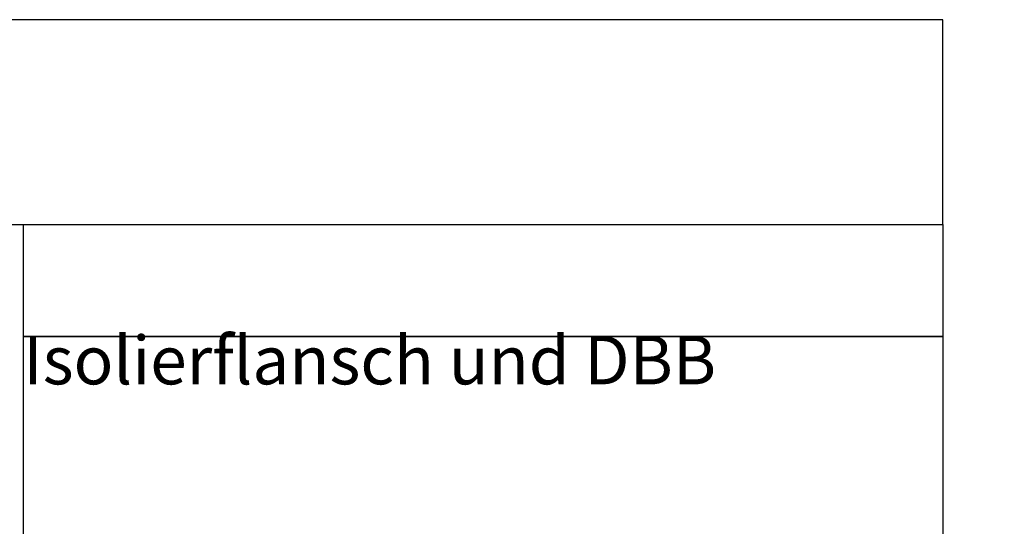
# Model space of a CAD drawing. Header units: millimetres. Extents: x -197187 to 231260338, y -45270 to 70505.
# Tile 85 of 85: x 31974 to 133995, y 18052 to 70505. Entities that reach past the tile are written whole.
import ezdxf

# ---------------------------------------------------------------- set-up
doc = ezdxf.new("R2010")
doc.units = ezdxf.units.MM
doc.header["$LTSCALE"] = 0.5
doc.styles.get("Standard").update_dxf_attribs({"font": 'isocpeur.ttf'})

msp = doc.modelspace()

# ---------------------------------------------------------------- linework, layer by layer
at = {"color": 3}
for points in [[(-63672.453, 49303.187), (127620.801, 49303.187), (127620.801, 70504.519), (-63672.453, 70504.519)], [(127620.801, 37686.455), (32361.929, 37686.455), (32361.929, 49303.187), (127620.801, 49303.187)], [(32361.929, 37686.455), (127620.801, 37686.455), (127620.801, -45269.811), (32361.929, -45269.811)]]:
    msp.add_lwpolyline(points, close=True, dxfattribs=at)

# ---------------------------------------------------------------- texts
at = {"color": 3, "char_height": 5000, "attachment_point": 1}
for s, width, insert in [('\\pi46257;{\\fArial|b0|i0|c0|p34;Tankwagen- Betankungssystem}', 191293.25449, (-63672.453, 63686.815)), ('\\pi3978.3;{\\fArial|b0|i0|c0|p34;mit Isolierkupplung und DBB}', 95258.87237, (-63672.453, 46082.985)), ('\\pi7088.8;{\\fArial|b0|i0|c0|p34;mit Isolierflansch und DBB}', 95258.87237, (32361.929, 46082.985))]:
    msp.add_mtext_dynamic_manual_height_columns(s, width=width, gutter_width=12.5, heights=[0], dxfattribs=dict(at, insert=insert))

doc.saveas('drawing.dxf')
